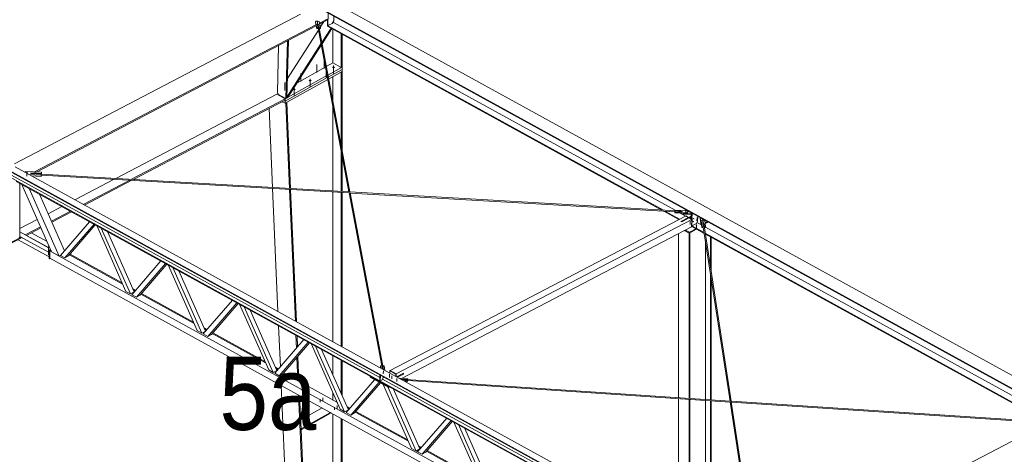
# Model space of a CAD drawing. Header units: millimetres. Extents: x -260 to 160, y -50 to 247.
# Tile 47 of 74: x -26 to 14, y 139 to 156. Entities that reach past the tile are written whole.
import ezdxf

# ---------------------------------------------------------------- set-up
doc = ezdxf.new("R2010")
doc.units = ezdxf.units.MM
doc.linetypes.add('XKITLINE00', pattern=[0])
doc.linetypes.add('XKITLINE02', pattern=[4, 2, -2])
for name, color, linetype, lineweight in [('Element', 2, 'Continuous', 0), ('Spoina', 1, 'Continuous', 0), ('Śruba', 3, 'Continuous', 0)]:
    doc.layers.add(name, color=color, linetype=linetype, lineweight=lineweight)
doc.styles.add('ARIAL', font='ARIAL.TTF')

msp = doc.modelspace()

# ---------------------------------------------------------------- hatches: boundary and pattern name
at = {"layer": 'Śruba'}
for points in [[(-14.273, 156.255), (-14.278, 156.256), (-14.282, 156.257), (-14.286, 156.259), (-14.289, 156.261), (-14.291, 156.263), (-14.293, 156.266), (-14.293, 156.268), (-14.293, 156.271), (-14.291, 156.274), (-14.289, 156.276), (-14.286, 156.278), (-14.282, 156.279), (-14.277, 156.28), (-14.273, 156.281), (-14.268, 156.281), (-14.263, 156.281), (-14.258, 156.28), (-14.254, 156.279), (-14.25, 156.277), (-14.247, 156.275), (-14.245, 156.272), (-14.244, 156.27), (-14.243, 156.267), (-14.244, 156.265), (-14.245, 156.262), (-14.248, 156.26), (-14.251, 156.258), (-14.255, 156.256), (-14.259, 156.255), (-14.264, 156.254), (-14.268, 156.254)], [(-13.62, 154.379), (-13.63, 154.381), (-13.64, 154.384), (-13.649, 154.388), (-13.656, 154.393), (-13.661, 154.398), (-13.664, 154.404), (-13.666, 154.41), (-13.664, 154.416), (-13.661, 154.422), (-13.656, 154.428), (-13.649, 154.433), (-13.64, 154.437), (-13.63, 154.439), (-13.62, 154.441), (-13.608, 154.442), (-13.597, 154.441), (-13.587, 154.439), (-13.577, 154.437), (-13.568, 154.433), (-13.561, 154.428), (-13.556, 154.422), (-13.552, 154.416), (-13.551, 154.41), (-13.552, 154.404), (-13.556, 154.398), (-13.561, 154.393), (-13.568, 154.388), (-13.577, 154.384), (-13.587, 154.381), (-13.597, 154.379), (-13.608, 154.378)], [(-14.575, 153.844), (-14.586, 153.845), (-14.596, 153.848), (-14.604, 153.852), (-14.611, 153.857), (-14.617, 153.863), (-14.62, 153.868), (-14.621, 153.875), (-14.62, 153.881), (-14.617, 153.887), (-14.611, 153.892), (-14.604, 153.897), (-14.596, 153.901), (-14.586, 153.904), (-14.575, 153.906), (-14.564, 153.906), (-14.553, 153.906), (-14.542, 153.904), (-14.532, 153.901), (-14.523, 153.897), (-14.516, 153.892), (-14.511, 153.887), (-14.508, 153.881), (-14.507, 153.875), (-14.508, 153.868), (-14.511, 153.863), (-14.516, 153.857), (-14.523, 153.852), (-14.532, 153.848), (-14.542, 153.845), (-14.553, 153.844), (-14.564, 153.843)], [(-15.229, 153.477), (-15.239, 153.479), (-15.249, 153.482), (-15.258, 153.486), (-15.265, 153.491), (-15.27, 153.496), (-15.274, 153.502), (-15.275, 153.508), (-15.274, 153.514), (-15.27, 153.52), (-15.265, 153.526), (-15.258, 153.531), (-15.249, 153.535), (-15.239, 153.538), (-15.229, 153.539), (-15.218, 153.54), (-15.206, 153.539), (-15.196, 153.538), (-15.186, 153.535), (-15.177, 153.531), (-15.17, 153.526), (-15.165, 153.52), (-15.162, 153.514), (-15.16, 153.508), (-15.162, 153.502), (-15.165, 153.496), (-15.17, 153.491), (-15.177, 153.486), (-15.186, 153.482), (-15.196, 153.479), (-15.206, 153.477), (-15.218, 153.477)], [(-26.15, 150.073), (-26.158, 150.074), (-26.164, 150.077), (-26.17, 150.079), (-26.175, 150.083), (-26.179, 150.086), (-26.181, 150.09), (-26.181, 150.094), (-26.181, 150.099), (-26.178, 150.102), (-26.174, 150.106), (-26.17, 150.109), (-26.163, 150.112), (-26.157, 150.113), (-26.149, 150.114), (-26.142, 150.115), (-26.134, 150.114), (-26.127, 150.113), (-26.12, 150.11), (-26.114, 150.108), (-26.109, 150.104), (-26.106, 150.101), (-26.104, 150.097), (-26.103, 150.092), (-26.104, 150.088), (-26.106, 150.084), (-26.11, 150.081), (-26.115, 150.078), (-26.121, 150.075), (-26.128, 150.074), (-26.135, 150.073), (-26.143, 150.072)], [(0.789, 148.494), (0.784, 148.495), (0.78, 148.496), (0.776, 148.498), (0.773, 148.5), (0.771, 148.502), (0.769, 148.505), (0.769, 148.507), (0.769, 148.51), (0.771, 148.513), (0.773, 148.515), (0.776, 148.517), (0.78, 148.518), (0.785, 148.519), (0.789, 148.52), (0.794, 148.52), (0.799, 148.52), (0.804, 148.519), (0.808, 148.518), (0.812, 148.516), (0.815, 148.514), (0.817, 148.511), (0.818, 148.509), (0.819, 148.506), (0.818, 148.504), (0.817, 148.501), (0.814, 148.499), (0.811, 148.497), (0.807, 148.495), (0.803, 148.494), (0.798, 148.493), (0.793, 148.493)], [(1.088, 148.112), (1.091, 148.116), (1.094, 148.119), (1.097, 148.121), (1.101, 148.123), (1.104, 148.124), (1.107, 148.124), (1.11, 148.123), (1.112, 148.121), (1.114, 148.118), (1.115, 148.115), (1.115, 148.111), (1.115, 148.107), (1.114, 148.103), (1.113, 148.098), (1.111, 148.094), (1.108, 148.09), (1.105, 148.086), (1.102, 148.083), (1.098, 148.08), (1.095, 148.079), (1.092, 148.078), (1.089, 148.078), (1.086, 148.079), (1.084, 148.081), (1.082, 148.083), (1.081, 148.087), (1.08, 148.09), (1.08, 148.094), (1.081, 148.099), (1.083, 148.103), (1.085, 148.108)], [(1.091, 148.232), (1.094, 148.236), (1.097, 148.239), (1.1, 148.242), (1.104, 148.243), (1.107, 148.244), (1.11, 148.244), (1.113, 148.243), (1.115, 148.241), (1.117, 148.239), (1.118, 148.236), (1.119, 148.232), (1.118, 148.228), (1.117, 148.223), (1.116, 148.219), (1.114, 148.214), (1.111, 148.21), (1.108, 148.206), (1.105, 148.203), (1.102, 148.201), (1.098, 148.199), (1.095, 148.198), (1.092, 148.198), (1.089, 148.199), (1.087, 148.201), (1.085, 148.204), (1.084, 148.207), (1.083, 148.211), (1.084, 148.215), (1.085, 148.219), (1.086, 148.224), (1.088, 148.228)], [(1.484, 148.111), (1.479, 148.112), (1.475, 148.113), (1.471, 148.115), (1.468, 148.117), (1.466, 148.119), (1.465, 148.122), (1.464, 148.124), (1.465, 148.127), (1.466, 148.13), (1.469, 148.132), (1.472, 148.134), (1.476, 148.135), (1.48, 148.136), (1.485, 148.137), (1.489, 148.137), (1.494, 148.137), (1.499, 148.136), (1.503, 148.135), (1.507, 148.133), (1.51, 148.131), (1.512, 148.128), (1.514, 148.126), (1.514, 148.123), (1.514, 148.121), (1.512, 148.118), (1.51, 148.116), (1.507, 148.114), (1.503, 148.112), (1.498, 148.111), (1.494, 148.111), (1.489, 148.11)], [(1.217, 147.926), (1.211, 147.927), (1.206, 147.929), (1.201, 147.931), (1.197, 147.934), (1.194, 147.937), (1.192, 147.94), (1.192, 147.944), (1.192, 147.947), (1.194, 147.95), (1.197, 147.953), (1.201, 147.956), (1.206, 147.958), (1.212, 147.959), (1.218, 147.96), (1.224, 147.96), (1.231, 147.96), (1.237, 147.958), (1.242, 147.957), (1.247, 147.954), (1.251, 147.952), (1.254, 147.949), (1.255, 147.945), (1.256, 147.942), (1.255, 147.939), (1.253, 147.935), (1.25, 147.932), (1.246, 147.93), (1.241, 147.928), (1.236, 147.927), (1.23, 147.926), (1.223, 147.926)]]:
    msp.add_hatch(color=256, dxfattribs=at).paths.add_polyline_path(points, flags=17)

# ---------------------------------------------------------------- linework, layer by layer
at = {"layer": 'Element', "linetype": 'XKITLINE00', "lineweight": 0}
for p, q in [((-13.672, 157.115), (16.673, 140.402)), ((-26.655, 150.468), (-14.957, 156.588)), ((-14.175, 156.852), (16.171, 140.139)), ((-14.175, 156.822), (16.17, 140.109)), ((-13.829, 156.631), (-13.842, 156.122)), ((-14.347, 156.254), (-14.346, 156.284)), ((-14.347, 156.254), (-14.298, 155.996)), ((-14.346, 156.284), (-14.314, 156.305)), ((-14.298, 156.026), (-14.346, 156.284)), ((-14.314, 156.305), (-14.236, 156.307)), ((-14.273, 156.181), (-14.26, 156.181)), ((-14.273, 156.181), (-14.244, 156.028)), ((-14.267, 156.178), (-14.271, 156.17)), ((-14.252, 156.185), (-14.267, 156.178)), ((-14.237, 156.18), (-14.252, 156.185)), ((-14.243, 156.182), (-14.231, 156.182)), ((-14.231, 156.168), (-14.237, 156.18)), ((-14.236, 156.307), (-14.197, 156.29)), ((-14.231, 156.168), (-14.231, 156.182)), ((-14.202, 156.029), (-14.231, 156.182)), ((-12.94, 149.312), (-14.231, 156.168)), ((-14.197, 156.29), (-14.148, 156.031)), ((-14.186, 156.229), (-13.873, 156.392)), ((-14.178, 156.185), (-13.856, 156.353)), ((-14.154, 156.062), (-14.024, 156.266)), ((-13.862, 156.133), (-13.856, 156.383)), ((-13.842, 156.122), (-13.663, 156.215)), ((-13.663, 156.215), (-13.599, 156.324)), ((-13.655, 156.229), (-13.611, 156.252)), ((-13.611, 156.252), (-13.609, 156.306)), ((-13.611, 156.252), (0.353, 148.562)), ((-13.599, 156.324), (-13.594, 156.501)), ((-25.833, 150.135), (-14.328, 156.154)), ((-25.751, 150.13), (-14.32, 156.111)), ((-15.499, 153.958), (-14.231, 155.941)), ((-14.244, 156.028), (-14.298, 156.026)), ((-14.298, 155.996), (-14.298, 156.026)), ((-14.298, 155.996), (-14.245, 155.998)), ((-14.245, 155.998), (-14.244, 156.028)), ((-12.983, 149.315), (-14.245, 156.012)), ((-14.148, 156.031), (-14.202, 156.029)), ((-14.202, 156.015), (-14.202, 156.029)), ((-14.199, 155.999), (-14.149, 156.001)), ((-14.198, 155.993), (-14.194, 155.999)), ((-14.149, 156.001), (-14.148, 156.031)), ((-14.091, 155.426), (-13.713, 156.017)), ((-14.082, 155.377), (-13.684, 156.001)), ((-13.862, 156.133), (-13.842, 156.122)), ((-13.855, 156.095), (-13.854, 156.125)), ((-13.855, 156.095), (-0.192, 148.57)), ((-13.854, 156.125), (-13.851, 156.127)), ((-13.854, 156.125), (-0.129, 148.567)), ((-13.64, 154.595), (-13.64, 155.977)), ((-13.293, 154.404), (-13.293, 155.785)), ((-13.252, 154.426), (-13.252, 155.763)), ((-15.56, 153.136), (-15.498, 155.493)), ((-15.52, 153.157), (-15.458, 155.514)), ((-15.518, 153.193), (-14.124, 155.374)), ((-15.498, 155.493), (-15.5, 155.494)), ((-15.498, 155.493), (-15.458, 155.514)), ((-15.458, 155.514), (-15.46, 155.515)), ((-15.856, 155.307), (-15.906, 153.387)), ((-15.492, 153.172), (-14.115, 155.325)), ((-13.907, 154.446), (-13.64, 154.595)), ((-13.64, 154.595), (-13.293, 154.404)), ((-15.108, 153.773), (-13.946, 154.424)), ((-13.841, 154.097), (-13.262, 154.421)), ((-13.826, 154.016), (-13.262, 154.332)), ((-13.826, 154.016), (-13.262, 154.332)), ((-13.811, 153.935), (-13.262, 154.243)), ((-13.293, 154.404), (-13.252, 154.426)), ((-13.252, 154.248), (-13.293, 154.226)), ((-13.293, 151.186), (-13.293, 154.226)), ((-13.262, 154.421), (-13.262, 154.332)), ((-13.262, 154.332), (-13.262, 154.243)), ((-13.262, 154.254), (-13.252, 154.248)), ((-13.252, 150.972), (-13.252, 154.248)), ((-15.583, 153.12), (-13.88, 154.075)), ((-15.583, 153.031), (-13.865, 153.994)), ((-15.583, 153.031), (-13.865, 153.994)), ((-15.583, 152.942), (-13.85, 153.914)), ((-13.638, 153.017), (-13.638, 154.032)), ((-15.906, 153.387), (-15.857, 153.299)), ((-22.508, 149.87), (-15.931, 153.312)), ((-21.866, 149.832), (-15.583, 153.12)), ((-21.784, 149.827), (-15.584, 153.072)), ((-15.931, 153.312), (-15.88, 153.34)), ((-15.583, 153.12), (-15.931, 153.312)), ((-15.931, 153.312), (-15.583, 153.12)), ((-15.857, 153.299), (-15.56, 153.136)), ((-15.705, 153.009), (-15.583, 152.942)), ((-15.622, 153.052), (-15.583, 153.031)), ((-15.622, 153.052), (-15.583, 153.031)), ((-15.584, 153.072), (-15.583, 153.12)), ((-15.583, 153.031), (-15.583, 153.12)), ((-15.583, 152.942), (-15.583, 153.031)), ((-15.563, 152.954), (-15.56, 152.952)), ((-15.56, 153.136), (-15.52, 153.157)), ((-15.56, 152.952), (-15.52, 152.977)), ((-15.408, 149.456), (-15.56, 152.952)), ((-15.367, 149.454), (-15.52, 152.977)), ((-15.519, 153.194), (-15.518, 153.193)), ((-15.519, 153.187), (-15.492, 153.172)), ((-15.518, 153.193), (-15.492, 153.172)), ((-16.103, 149.497), (-16.244, 152.727)), ((-13.638, 149.353), (-13.638, 152.789)), ((-13.293, 149.333), (-13.293, 150.957)), ((-13.252, 149.331), (-13.252, 150.744)), ((-26.881, 150.181), (3.464, 133.468)), ((-26.88, 150.205), (3.465, 133.492)), ((-26.629, 150.336), (3.716, 133.624)), ((-26.25, 150.128), (-26.187, 150.156)), ((-26.187, 150.156), (-25.546, 150.118)), ((3.458, 133.227), (-26.887, 149.94)), ((-26.768, 150.002), (-11.72, 141.715)), ((-26.579, 149.745), (3.457, 133.203)), ((-25.563, 150), (-26.073, 150.03)), ((-25.98, 150.096), (-25.983, 150.073)), ((-25.983, 150.073), (-25.556, 150.048)), ((-25.981, 150.073), (-25.98, 150.096)), ((-25.553, 150.071), (-25.98, 150.096)), ((-25.975, 149.976), (-25.564, 149.952)), ((-25.564, 149.952), (-25.557, 150)), ((-25.564, 149.952), (-25.563, 150)), ((-25.556, 150.048), (-25.563, 150)), ((-25.557, 150), (-25.556, 150.048)), ((-25.557, 150.005), (-12.975, 149.272)), ((-25.556, 150.047), (-12.973, 149.314)), ((-25.554, 150.047), (-25.553, 150.071)), ((-25.546, 150.118), (-25.553, 150.071)), ((-25.551, 150.047), (-25.548, 150.07)), ((-25.548, 150.07), (-25.546, 150.118)), ((-24.187, 148.991), (-22.58, 149.832)), ((-23.839, 148.8), (-21.939, 149.794)), ((-23.795, 148.775), (-21.857, 149.79)), ((-26.439, 147.447), (-26.439, 149.668)), ((-25.133, 146.858), (-26.354, 149.621)), ((-24.825, 146.689), (-26.047, 149.452)), ((-15.882, 144.417), (-16.101, 149.454)), ((-15.172, 144.026), (-15.406, 149.414)), ((-15.129, 144.003), (-15.365, 149.412)), ((-24.609, 146.91), (-25.632, 149.224)), ((-13.638, 143.181), (-13.638, 149.311)), ((-13.293, 142.991), (-13.293, 149.291)), ((-13.252, 142.969), (-13.252, 149.289)), ((-11.643, 142.198), (-12.977, 149.282)), ((-12.944, 149.313), (0.634, 148.522)), ((-11.571, 142.046), (-12.934, 149.28)), ((-12.932, 149.27), (0.344, 148.497)), ((-25.277, 148.421), (-24.711, 148.717)), ((-25.143, 148.117), (-24.364, 148.525)), ((-0.106, 148.523), (0.508, 148.185)), ((-0.044, 148.519), (0.536, 148.2)), ((0.343, 148.493), (0.347, 148.521)), ((0.347, 148.521), (0.632, 148.505)), ((0.35, 148.544), (0.354, 148.573)), ((0.35, 148.539), (0.35, 148.544)), ((0.635, 148.528), (0.35, 148.544)), ((0.354, 148.573), (0.835, 148.545)), ((0.632, 148.505), (0.635, 148.528)), ((0.633, 148.512), (0.634, 148.519)), ((0.634, 148.519), (0.634, 148.521)), ((0.749, 148.55), (0.797, 148.575)), ((0.797, 148.575), (1.014, 148.455)), ((0.835, 148.545), (0.868, 148.524)), ((0.868, 148.524), (0.862, 148.482)), ((0.867, 148.493), (0.868, 148.524)), ((-26.439, 147.812), (-25.721, 148.188)), ((-25.126, 148.079), (-24.319, 148.501)), ((-11.302, 142.007), (0.783, 148.329)), ((-11.048, 141.867), (1.036, 148.189)), ((0.342, 148.463), (0.343, 148.493)), ((0.823, 148.435), (0.342, 148.463)), ((0.824, 148.465), (0.343, 148.493)), ((0.556, 148.45), (0.779, 148.327)), ((0.894, 148.268), (0.593, 148.11)), ((0.598, 148.107), (1.011, 148.323)), ((0.623, 148.093), (0.925, 148.251)), ((0.697, 148.434), (0.698, 148.442)), ((0.697, 148.404), (0.697, 148.434)), ((0.697, 148.434), (1.013, 148.416)), ((1.012, 148.386), (0.697, 148.404)), ((0.793, 148.334), (0.783, 148.329)), ((0.894, 148.268), (0.783, 148.329)), ((0.894, 148.268), (0.783, 148.329)), ((0.904, 148.273), (0.793, 148.334)), ((0.823, 148.435), (0.824, 148.465)), ((0.823, 148.435), (0.861, 148.452)), ((0.862, 148.482), (0.824, 148.465)), ((0.861, 148.452), (0.867, 148.493)), ((0.861, 148.452), (0.862, 148.482)), ((0.904, 148.273), (0.894, 148.268)), ((0.894, 148.262), (0.894, 148.268)), ((0.894, 148.262), (0.894, 148.268)), ((0.904, 148.267), (0.904, 148.273)), ((0.935, 148.256), (0.925, 148.251)), ((0.925, 148.251), (1.036, 148.189)), ((0.925, 148.251), (1.036, 148.189)), ((1.046, 148.195), (0.935, 148.256)), ((0.94, 148.253), (1.01, 148.29)), ((1.008, 148.216), (1.014, 148.456)), ((1.036, 148.189), (1.028, 147.888)), ((1.036, 148.189), (1.028, 147.888)), ((1.046, 148.195), (1.036, 148.189)), ((1.038, 148.199), (1.045, 148.439)), ((1.038, 147.893), (1.046, 148.195)), ((1.222, 148.029), (1.274, 148.116)), ((1.274, 148.116), (1.279, 148.31)), ((1.373, 148.226), (1.374, 148.257)), ((1.373, 148.226), (1.406, 148.013)), ((1.407, 148.043), (1.374, 148.257)), ((1.374, 148.257), (1.671, 148.093)), ((1.411, 148.141), (1.444, 148.161)), ((1.411, 148.111), (1.411, 148.141)), ((1.451, 147.882), (1.411, 148.141)), ((1.444, 148.161), (1.522, 148.163)), ((1.522, 148.163), (1.561, 148.145)), ((1.561, 148.145), (1.601, 147.886)), ((-26.212, 147.558), (-25.587, 147.885)), ((-26.168, 147.534), (-25.569, 147.847)), ((-24.775, 146.717), (-23.586, 148.097)), ((-24.591, 146.616), (-23.401, 147.995)), ((-23.349, 147.966), (-24.44, 146.7)), ((-22.101, 145.244), (-23.29, 147.934)), ((-21.916, 145.143), (-23.105, 147.832)), ((1.028, 147.888), (-10.832, 141.683)), ((0.593, 148.11), (0.623, 148.093)), ((0.727, 147.731), (0.921, 147.624)), ((0.934, 147.63), (0.74, 147.737)), ((0.774, 147.755), (0.935, 147.666)), ((1.232, 147.786), (0.934, 147.63)), ((1.199, 147.804), (0.935, 147.666)), ((1.028, 147.888), (1.038, 147.893)), ((1.038, 147.893), (1.543, 147.615)), ((1.039, 147.933), (1.222, 148.029)), ((1.039, 147.923), (1.538, 147.648)), ((1.247, 148.07), (1.433, 147.967)), ((1.406, 148.013), (1.407, 148.043)), ((1.406, 148.013), (1.426, 148.014)), ((1.407, 148.043), (1.421, 148.044)), ((1.411, 148.111), (1.45, 147.852)), ((1.45, 147.852), (1.451, 147.882)), ((1.45, 147.852), (1.504, 147.854)), ((1.505, 147.884), (1.451, 147.882)), ((1.481, 148.037), (1.494, 148.037)), ((1.481, 148.037), (1.505, 147.884)), ((1.487, 148.035), (1.483, 148.026)), ((1.502, 148.041), (1.487, 148.035)), ((1.517, 148.036), (1.502, 148.041)), ((1.504, 147.854), (1.505, 147.884)), ((2.598, 140.757), (1.504, 147.868)), ((1.511, 148.038), (1.524, 148.038)), ((1.523, 148.024), (1.517, 148.036)), ((1.523, 148.024), (1.524, 148.038)), ((2.641, 140.754), (1.523, 148.024)), ((1.547, 147.885), (1.524, 148.038)), ((1.601, 147.886), (1.547, 147.885)), ((1.547, 147.87), (1.547, 147.885)), ((1.549, 147.855), (1.6, 147.856)), ((1.576, 148.048), (1.585, 148.048)), ((1.58, 148.018), (1.584, 148.018)), ((1.584, 148.018), (1.67, 148.063)), ((1.584, 148.018), (1.585, 148.048)), ((1.671, 148.093), (1.585, 148.048)), ((1.6, 147.856), (1.601, 147.886)), ((1.6, 147.875), (15.81, 140.049)), ((1.67, 148.063), (1.671, 148.093)), ((-37.037, 141.893), (-26.386, 147.467)), ((-36.993, 141.868), (-26.341, 147.443)), ((-26.503, 147.358), (-25.239, 146.662)), ((-26.469, 147.43), (-26.439, 147.447)), ((-26.439, 147.683), (-25.268, 147.038)), ((-26.439, 147.675), (-25.268, 147.03)), ((-26.439, 147.497), (-25.268, 146.852)), ((-25.967, 147.639), (-25.32, 147.283)), ((-22.857, 147.695), (-21.765, 145.227)), ((0.49, 140.897), (0.49, 147.606)), ((0.921, 147.624), (0.953, 147.64)), ((0.921, 140.869), (0.921, 147.624)), ((0.935, 147.666), (0.934, 147.63)), ((0.953, 140.866), (0.953, 147.64)), ((1.585, 147.622), (15.549, 139.932)), ((1.589, 140.824), (1.589, 147.317)), ((1.59, 147.589), (15.486, 139.936)), ((1.794, 146.261), (1.794, 147.476)), ((1.826, 146.054), (1.826, 147.459)), ((-25.268, 147.071), (-25.238, 147.088)), ((-25.213, 147.04), (-25.268, 147.071)), ((-25.268, 147.071), (-25.268, 146.744)), ((-25.239, 146.918), (-25.175, 146.954)), ((-25.224, 146.91), (-25.239, 146.918)), ((-25.239, 146.591), (-25.239, 146.918)), ((-25.238, 147.088), (-25.233, 147.085)), ((-25.224, 146.91), (-25.169, 146.941)), ((-25.224, 146.583), (-25.224, 146.91)), ((-25.164, 146.929), (-25.212, 146.902)), ((-25.268, 146.744), (-25.239, 146.728)), ((-25.239, 146.591), (-25.224, 146.583)), ((-25.224, 146.583), (-25.198, 146.597)), ((-25.212, 146.902), (-24.845, 146.7)), ((-25.212, 146.902), (-25.212, 146.605)), ((-25.212, 146.605), (0.925, 132.21)), ((-24.825, 146.689), (-25.133, 146.858)), ((-24.775, 146.717), (-24.825, 146.689)), ((-24.825, 146.689), (1.201, 132.355)), ((-24.591, 146.616), (-24.775, 146.717)), ((-24.44, 146.7), (-24.591, 146.616)), ((-24.407, 146.738), (-22.231, 145.54)), ((-24.383, 146.766), (-22.256, 145.595)), ((-21.855, 145.109), (-20.666, 146.489)), ((-21.671, 145.007), (-20.481, 146.387)), ((-20.428, 146.358), (-21.52, 145.092)), ((-19.18, 143.636), (-20.37, 146.326)), ((-18.996, 143.534), (-20.185, 146.224)), ((-19.936, 146.087), (-18.845, 143.619)), ((1.794, 140.811), (1.794, 145.982)), ((1.826, 140.808), (1.826, 145.774)), ((-21.822, 145.356), (-21.7, 145.289)), ((-21.798, 145.301), (-21.724, 145.26)), ((-21.916, 145.143), (-22.101, 145.244)), ((-21.765, 145.227), (-21.916, 145.143)), ((-21.671, 145.007), (-21.855, 145.109)), ((-21.52, 145.092), (-21.671, 145.007)), ((-21.487, 145.13), (-19.311, 143.931)), ((-21.463, 145.158), (-19.335, 143.987)), ((-18.935, 143.501), (-17.745, 144.88)), ((-18.75, 143.399), (-17.561, 144.779)), ((-17.508, 144.75), (-18.599, 143.484)), ((-16.26, 142.028), (-17.45, 144.717)), ((-16.076, 141.926), (-17.265, 144.616)), ((-17.016, 144.479), (-15.925, 142.011)), ((-18.902, 143.748), (-18.78, 143.681)), ((-18.878, 143.693), (-18.804, 143.652)), ((-15.784, 142.16), (-15.857, 143.84)), ((-18.996, 143.534), (-19.18, 143.636)), ((-18.845, 143.619), (-18.996, 143.534)), ((-18.75, 143.399), (-18.935, 143.501)), ((-18.599, 143.484), (-18.75, 143.399)), ((-18.567, 143.522), (-16.391, 142.323)), ((-18.542, 143.55), (-16.415, 142.378)), ((-15.124, 142.926), (-15.147, 143.449)), ((-15.084, 142.971), (-15.104, 143.426)), ((-16.015, 141.892), (-14.825, 143.272)), ((-15.83, 141.791), (-14.641, 143.17)), ((-14.588, 143.141), (-15.679, 141.875)), ((-13.34, 140.419), (-14.529, 143.109)), ((-13.156, 140.318), (-14.345, 143.007)), ((-15.066, 141.593), (-15.107, 142.539)), ((-15.023, 141.57), (-15.068, 142.585)), ((-14.096, 142.87), (-13.005, 140.402)), ((-13.638, 141.834), (-13.638, 142.618)), ((-15.982, 142.14), (-15.859, 142.072)), ((-15.958, 142.085), (-15.884, 142.044)), ((-13.293, 141.053), (-13.293, 142.428)), ((-13.252, 140.962), (-13.252, 142.406)), ((-11.694, 142.166), (-11.693, 142.196)), ((-11.682, 142.104), (-11.694, 142.166)), ((-11.693, 142.196), (-11.64, 142.198)), ((-11.675, 142.1), (-11.693, 142.196)), ((-11.64, 142.198), (-11.615, 142.067)), ((-11.597, 142.2), (-11.544, 142.202)), ((-11.597, 142.185), (-11.597, 142.2)), ((-11.568, 142.047), (-11.597, 142.2)), ((-11.544, 142.202), (-11.507, 142.008)), ((-16.076, 141.926), (-16.26, 142.028)), ((-15.925, 142.011), (-16.076, 141.926)), ((-15.83, 141.791), (-16.015, 141.892)), ((-15.679, 141.875), (-15.83, 141.791)), ((-15.647, 141.913), (-13.471, 140.715)), ((-12.108, 141.762), (-12.109, 141.726)), ((-12.109, 141.726), (-11.348, 141.307)), ((-12.096, 141.769), (-12.108, 141.762)), ((-12.108, 141.762), (-11.348, 141.343)), ((-11.717, 141.829), (-11.724, 141.591)), ((-11.697, 141.818), (-11.717, 141.829)), ((-11.717, 141.829), (-11.717, 141.829)), ((-11.697, 141.818), (-11.703, 141.58)), ((-11.697, 141.818), (-11.697, 141.818)), ((-11.635, 141.615), (-11.584, 141.702)), ((-11.584, 141.702), (-11.582, 141.755)), ((-11.577, 142.046), (-11.568, 142.047)), ((-11.315, 141.902), (-11.312, 142.002)), ((-11.312, 142.002), (-11.302, 142.007)), ((-11.058, 141.862), (-11.312, 142.002)), ((-11.048, 141.867), (-11.302, 142.007)), ((-11.302, 142.007), (-11.048, 141.867)), ((-11.061, 141.762), (-11.058, 141.862)), ((-11.058, 141.862), (-11.048, 141.867)), ((-11.051, 141.757), (-11.048, 141.867)), ((-11.051, 141.757), (-11.048, 141.867)), ((-10.75, 141.892), (-11.031, 141.746)), ((-10.756, 141.859), (-11.003, 141.73)), ((-10.998, 141.727), (-10.751, 141.856)), ((-10.93, 141.69), (-10.57, 141.666)), ((-10.755, 141.89), (-10.756, 141.859)), ((-10.756, 141.859), (-10.751, 141.856)), ((-10.751, 141.856), (-10.75, 141.892)), ((-15.249, 129.893), (-15.75, 141.394)), ((-13.094, 140.284), (-11.934, 141.63)), ((-12.91, 140.183), (-11.75, 141.528)), ((-11.697, 141.499), (-12.759, 140.267)), ((-11.724, 141.591), (-11.703, 141.58)), ((-11.703, 141.58), (-11.635, 141.615)), ((-11.612, 141.655), (3.461, 133.354)), ((-10.42, 138.811), (-11.58, 141.434)), ((-10.235, 138.71), (-11.395, 141.333)), ((-11.348, 141.343), (-11.335, 141.35)), ((-11.348, 141.307), (-11.348, 141.343)), ((-11.348, 141.307), (-11.302, 141.331)), ((-10.86, 141.651), (-10.86, 141.656)), ((-10.575, 141.637), (-10.86, 141.656)), ((-10.86, 141.656), (-10.86, 141.652)), ((-10.859, 141.651), (2.608, 140.756)), ((-10.822, 141.631), (-10.579, 141.615)), ((-10.584, 141.586), (-10.763, 141.598)), ((-10.7, 141.564), (-10.584, 141.556)), ((-10.579, 141.615), (-10.584, 141.586)), ((-10.584, 141.556), (-10.584, 141.586)), ((-10.584, 141.556), (-10.58, 141.584)), ((-10.58, 141.584), (-10.579, 141.599)), ((-10.579, 141.599), (-10.579, 141.615)), ((-10.579, 141.59), (2.605, 140.715)), ((-10.57, 141.666), (-10.575, 141.637)), ((-10.575, 141.632), (-10.575, 141.637)), ((-10.572, 141.632), (-10.571, 141.636)), ((-10.571, 141.636), (-10.57, 141.666)), ((-14.539, 129.502), (-15.04, 141.003)), ((-14.937, 139.583), (-14.998, 140.98)), ((-13.638, 140.807), (-13.638, 141.092)), ((-11.176, 141.262), (-10.085, 138.794)), ((-14.954, 139.986), (-14.082, 140.475)), ((-13.062, 140.531), (-12.939, 140.464)), ((-13.037, 140.476), (-12.964, 140.436)), ((0.49, 135.401), (0.49, 140.855)), ((0.921, 135.163), (0.921, 140.826)), ((0.953, 135.145), (0.953, 140.824)), ((1.589, 134.795), (1.589, 140.782)), ((1.794, 134.682), (1.794, 140.768)), ((1.826, 134.665), (1.826, 140.766)), ((3.655, 133.888), (2.603, 140.724)), ((2.637, 140.755), (15.479, 139.902)), ((3.721, 133.735), (2.646, 140.722)), ((2.648, 140.712), (15.188, 139.879)), ((-14.937, 139.613), (-13.737, 140.285)), ((-13.71, 140.271), (-14.937, 139.583)), ((-13.638, 129.006), (-13.638, 140.23)), ((-13.156, 140.318), (-13.34, 140.419)), ((-13.005, 140.402), (-13.156, 140.318)), ((-12.91, 140.183), (-13.094, 140.284)), ((-12.759, 140.267), (-12.91, 140.183)), ((-12.726, 140.305), (-10.551, 139.107)), ((-12.702, 140.333), (-10.575, 139.162)), ((-13.293, 128.816), (-13.293, 140.04)), ((-13.252, 128.793), (-13.252, 140.018)), ((-10.174, 138.676), (-8.985, 140.055)), ((-9.99, 138.574), (-8.801, 139.954)), ((-8.748, 139.925), (-9.839, 138.659)), ((-7.5, 137.203), (-8.689, 139.892)), ((-7.315, 137.101), (-8.505, 139.791)), ((3.782, 133.705), (15.48, 139.825)), ((-14.938, 139.614), (-14.937, 139.613)), ((-14.937, 139.583), (-14.937, 139.613)), ((-14.497, 129.479), (-14.937, 139.583)), ((-8.256, 139.654), (-7.164, 137.186)), ((-10.142, 138.923), (-10.019, 138.856)), ((-10.117, 138.868), (-10.044, 138.827)), ((-10.235, 138.71), (-10.42, 138.811)), ((-10.085, 138.794), (-10.235, 138.71)), ((-9.99, 138.574), (-10.174, 138.676)), ((-9.839, 138.659), (-9.99, 138.574)), ((-9.806, 138.697), (-7.63, 137.498)), ((-9.782, 138.725), (-7.655, 137.554))]:
    msp.add_line(p, q, dxfattribs=at)
at = {"layer": 'Śruba', "linetype": 'XKITLINE00', "lineweight": 0}
for p, q in [((-14.267, 156.296), (-14.271, 156.161)), ((-13.608, 154.484), (-13.608, 154.158)), ((-14.564, 153.949), (-14.564, 153.622)), ((-15.218, 153.583), (-15.218, 153.256)), ((-26.141, 150.136), (-26.146, 149.955)), ((0.795, 148.537), (0.791, 148.416)), ((1.01, 148.149), (1.124, 148.086)), ((1.014, 148.269), (1.128, 148.207)), ((1.49, 148.154), (1.487, 148.033)), ((1.225, 147.977), (1.221, 147.842))]:
    msp.add_line(p, q, dxfattribs=at)
at = {"layer": 'Śruba', "linetype": 'XKITLINE02', "lineweight": 0}
for p, q in [((-13.989, 154.694), (-13.989, 154.367)), ((-14.944, 154.158), (-14.944, 153.832)), ((-14.291, 154.525), (-14.291, 154.198)), ((-13.91, 154.315), (-13.91, 153.989)), ((-15.598, 153.792), (-15.598, 153.465)), ((0.971, 148.117), (0.968, 147.982)), ((1.248, 148.262), (1.244, 148.126)), ((1.501, 148.122), (1.498, 147.987)), ((-25.23, 146.858), (-25.142, 146.908)), ((-11.572, 141.987), (-11.576, 141.866)), ((-11.329, 141.713), (-11.325, 141.849)), ((-11.228, 141.658), (-11.224, 141.793)), ((-11.021, 141.683), (-11.024, 141.562)), ((-14.05, 140.888), (-14.05, 140.769)), ((-14.151, 140.832), (-14.151, 140.713)), ((-13.567, 140.51), (-13.567, 140.392)), ((-13.467, 140.567), (-13.467, 140.448))]:
    msp.add_line(p, q, dxfattribs=at)

# ---------------------------------------------------------------- texts
at = {"layer": 'Spoina', "style": 'ARIAL', "width": 0.85}
msp.add_text('5a', height=3, dxfattribs=at).set_placement((-18.271, 139.574))

doc.saveas('drawing.dxf')
